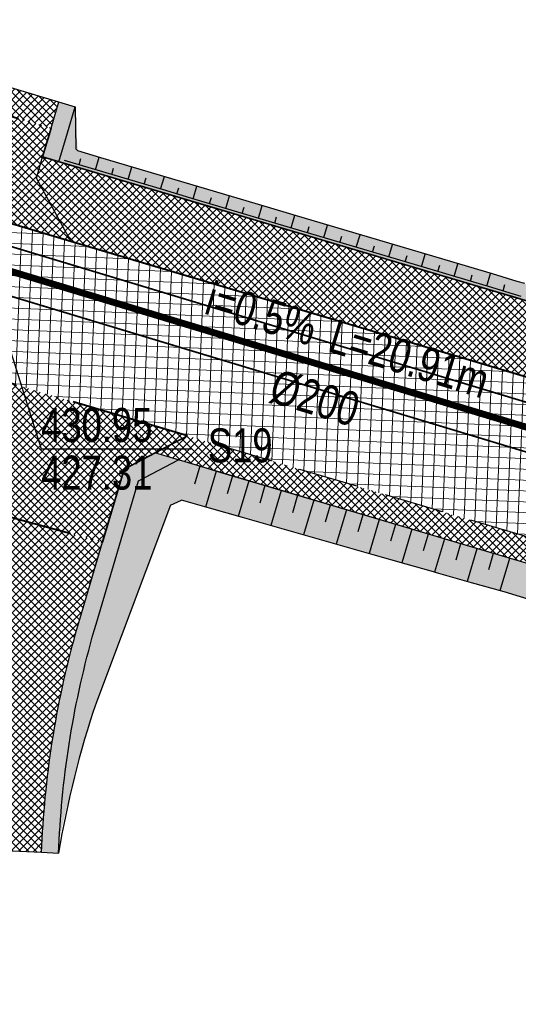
# Model space of a CAD drawing. Header units: metres. Extents: x 7331444 to 14836576, y 5479641 to 11132379.
# Tile 11 of 53: x 7418006 to 7418021, y 5566087 to 5566116. Entities that reach past the tile are written whole.
import ezdxf
from ezdxf.enums import TextEntityAlignment as Align

# ---------------------------------------------------------------- set-up
doc = ezdxf.new("R2010")
doc.units = ezdxf.units.M
for name, pattern in [('1.5_0.5', [2, 1.5, -0.5]), ('DASHED', [0.75, 0.5, -0.25]), ('DASHED2', [0.375, 0.25, -0.125])]:
    doc.linetypes.add(name, pattern=pattern)
for name, color, linetype, lineweight in [('$Koncepcja', 10, 'Continuous', 35), ('$Wymiarowanie', 7, 'Continuous', 9), ('projekt KS', 44, 'Continuous', 30)]:
    doc.layers.add(name, color=color, linetype=linetype, lineweight=lineweight)
for name, color, linetype in [('$ODNOŚNIKI', 7, 'Continuous'), ('$wysarzenie', 7, 'Continuous'), ('C-DROGI-KORYTARZE', 7, 'Continuous'), ('Zakres', 7, 'Continuous')]:
    doc.layers.add(name, color=color, linetype=linetype)
pattern_1 = [(45, (0, 0), (-0.1122532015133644, 0.1122532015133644), []), (135, (0, 0), (-0.1122532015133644, -0.1122532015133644), [])]

# ---------------------------------------------------------------- blocks, each defined once
blk = doc.blocks.new('droga Potiebni')
at = {"layer": '$Koncepcja', "lineweight": 9, "transparency": 33554610}
h = blk.add_hatch(dxfattribs=at)
h.set_pattern_fill('ANSI37', color=253, scale=0.05)
h.set_pattern_definition(pattern_1)
h.paths.add_polyline_path([(7418342.136191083, 5566068.521620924), (7418341.406388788, 5566067.771159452), (7418358.945224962, 5566067.782246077), (7418358.944750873, 5566068.532245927)])
edge = h.paths.add_edge_path()
edge.add_line((7418225.188944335, 5566066.654371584), (7418224.479174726, 5566065.879449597))
edge.add_line((7418224.479174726, 5566065.879449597), (7418271.463018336, 5566067.499672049))
edge.add_arc((7418285.145300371, 5565670.735509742), 397.0000067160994, 90.03621774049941, 91.97504351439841, ccw=False)
edge.add_line((7418284.894349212, 5566067.735437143), (7418335.299169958, 5566067.767298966))
edge.add_line((7418335.299169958, 5566067.767298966), (7418334.523200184, 5566068.516808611))
edge.add_line((7418334.523200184, 5566068.516808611), (7418284.893875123, 5566068.485436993))
edge.add_arc((7418285.145300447, 5565670.735505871), 397.7500105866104, 90.03621775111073, 91.975043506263)
edge.add_line((7418271.437170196, 5566068.249226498), (7418225.188944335, 5566066.654371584))
h.paths.add_polyline_path([(7418186.852285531, 5566065.332344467), (7418186.135887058, 5566064.550185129), (7418218.406082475, 5566065.670021), (7418217.611284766, 5566066.393058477)])
edge = h.paths.add_edge_path()
edge.add_line((7418145.709186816, 5566065.964820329), (7418144.84892375, 5566065.31860538))
edge.add_arc((7418165.883506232, 5566226.955687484), 162.9999999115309, 262.5855022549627, 271.9750435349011)
edge.add_line((7418171.501168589, 5566064.052520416), (7418180.069423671, 5566064.347993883))
edge.add_line((7418180.069423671, 5566064.347993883), (7418179.274625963, 5566065.07103136))
edge.add_line((7418179.274625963, 5566065.07103136), (7418171.475320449, 5566064.802074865))
edge.add_arc((7418165.883506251, 5566226.955687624), 162.2500000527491, 262.8573018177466, 271.97504352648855, ccw=False)
edge = h.paths.add_edge_path()
edge.add_line((7418092.703852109, 5566079.447643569), (7418099.899301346, 5566077.302837))
edge.add_line((7418099.899301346, 5566077.302837), (7418098.952632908, 5566076.806415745))
edge.add_line((7418098.952632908, 5566076.806415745), (7418100.676673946, 5566076.293585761))
edge.add_line((7418100.676673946, 5566076.293585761), (7418100.151921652, 5566077.227536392))
edge.add_line((7418100.151921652, 5566077.227536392), (7418107.355813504, 5566075.080213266))
edge.add_line((7418107.355813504, 5566075.080213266), (7418106.414771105, 5566074.586742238))
edge.add_line((7418106.414771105, 5566074.586742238), (7418119.410269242, 5566070.721125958))
edge.add_arc((7418165.883502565, 5566226.955674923), 162.9999868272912, 253.4344634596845, 254.1244864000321)
edge.add_line((7418121.295153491, 5566070.172784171), (7418120.76378477, 5566071.105524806))
edge.add_arc((7418125.781728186, 5566090.312614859), 19.85175217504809, 251.929895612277, 255.35846495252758, ccw=False)
edge.add_line((7418119.624103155, 5566071.439996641), (7418092.703852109, 5566079.447643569))
h.paths.add_polyline_path([(7418085.553761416, 5566081.574496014), (7418084.601663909, 5566081.075227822), (7418093.231720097, 5566078.508147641), (7418092.703852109, 5566079.447643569)])
h.paths.add_polyline_path([(7417955.25261023, 5566119.894205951), (7417954.731849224, 5566120.837222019), (7417952.072061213, 5566121.648727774), (7417950.917479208, 5566121.21686165)])
h.paths.add_polyline_path([(7417973.248931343, 5566114.415681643), (7417972.71968353, 5566115.349103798), (7417961.914985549, 5566118.645635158), (7417960.986873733, 5566118.167611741)])
h.paths.add_polyline_path([(7418004.335007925, 5566104.951195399), (7418003.833081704, 5566105.882974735), (7418000.350337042, 5566106.918945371), (7417979.939159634, 5566113.14642961), (7417978.998199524, 5566112.661788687), (7418000.133984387, 5566106.200823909)])
h.paths.add_polyline_path([(7418034.141393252, 5566096.105240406), (7418033.627149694, 5566097.02048766), (7418011.033960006, 5566103.741015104), (7418010.106381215, 5566103.254604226)])
h.paths.add_polyline_path([(7418049.982115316, 5566091.373093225), (7418049.44811808, 5566092.323497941), (7418040.828027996, 5566094.878528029), (7418039.903389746, 5566094.393659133)])
h.paths.add_polyline_path([(7418056.655125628, 5566090.170629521), (7418055.730487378, 5566089.685760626), (7418078.880751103, 5566082.776959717), (7418078.352883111, 5566083.716455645)])
edge = h.paths.add_edge_path()
edge.add_line((7417934.69042922, 5566226.177766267), (7417935.405242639, 5566226.953943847))
edge.add_arc((7417338.293490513, 5566199.336974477), 597.7500661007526, 2.648095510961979, 3.15946188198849)
edge.add_line((7417935.134982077, 5566232.282011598), (7417934.182876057, 5566249.584045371))
edge.add_line((7417934.182876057, 5566249.584045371), (7417933.434009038, 5566249.542836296))
edge.add_line((7417933.434009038, 5566249.542836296), (7417934.38612207, 5566232.240675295))
edge.add_arc((7417321.434714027, 5566198.43656751), 613.8828441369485, 2.590062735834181, 3.1566493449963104, ccw=False)
edge = h.paths.add_edge_path()
edge.add_line((7417935.291440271, 5566199.782434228), (7417936.0442969, 5566200.525805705))
edge.add_arc((7417365.660591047, 5566199.484340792), 570.3846566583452, 0.1046163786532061, 2.007149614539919)
edge.add_line((7417935.695296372, 5566219.461609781), (7417934.929794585, 5566220.174430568))
edge.add_arc((7417344.818711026, 5566199.50978982), 590.4727921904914, 0.02645570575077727, 2.0055767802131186, ccw=False)
edge = h.paths.add_edge_path()
edge.add_line((7417934.64721982, 5566145.274781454), (7417935.404415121, 5566146.082126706))
edge.add_line((7417935.404415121, 5566146.082126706), (7417935.994058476, 5566191.644613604))
edge.add_arc((7417913.758307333, 5566192.052268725), 22.23948766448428, 358.9496958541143, 362.5098428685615)
edge.add_line((7417935.976460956, 5566193.026158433), (7417935.267433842, 5566193.752194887))
edge.add_arc((7417338.29364139, 5566199.336976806), 596.9999151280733, 359.2626479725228, 359.464004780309, ccw=False)
edge.add_line((7417935.244120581, 5566191.654265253), (7417934.64721982, 5566145.274781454))
edge = h.paths.add_edge_path()
edge.add_line((7417935.859142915, 5566138.591439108), (7417934.931456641, 5566139.461500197))
edge.add_arc((7417957.622651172, 5566143.217787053), 23.00000000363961, 189.3994690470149, 238.5827673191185)
edge.add_line((7417945.633525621, 5566123.589723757), (7417945.137462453, 5566124.800877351))
edge.add_arc((7417957.62166217, 5566143.21679123), 22.24862077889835, 191.9989567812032, 235.866544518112, ccw=False)
h = blk.add_hatch(dxfattribs=at)
h.set_pattern_fill('ANSI37', color=253, scale=0.05)
h.set_pattern_definition([(45, (7418366.502168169, 5566070.787023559), (-0.1122532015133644, 0.1122532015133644), []), (135, (7418366.502168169, 5566070.787023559), (-0.1122532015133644, -0.1122532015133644), [])])
edge = h.paths.add_edge_path()
edge.add_line((7418126.193701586, 5566076.50210066), (7418126.028718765, 5566075.88403812))
edge.add_line((7418126.028718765, 5566075.88403812), (7418127.091665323, 5566074.049652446))
edge.add_arc((7418205.227787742, 5566388.18051369), 323.7027210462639, 256.0318580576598, 256.5401508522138)
edge.add_line((7418129.88147859, 5566073.368847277), (7418131.634956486, 5566074.505029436))
edge.add_line((7418131.634956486, 5566074.505029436), (7418131.76408197, 5566075.142562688))
edge.add_arc((7418166.195316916, 5566228.307697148), 156.9874783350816, 255.23781033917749, 257.3306262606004, ccw=False)
h.paths.add_polyline_path([(7418104.420617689, 5566082.900360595), (7418104.23507018, 5566082.277434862), (7418105.244155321, 5566080.412292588), (7418119.886141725, 5566076.056915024), (7418121.688969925, 5566077.074645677), (7418121.860701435, 5566077.717990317)])
h.paths.add_polyline_path([(7418075.935844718, 5566091.373388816), (7418075.734598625, 5566090.696836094), (7418076.716432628, 5566088.898094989), (7418091.40253502, 5566084.529594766), (7418093.268481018, 5566085.539508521), (7418093.4540364, 5566086.162460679)])
h.paths.add_polyline_path([(7418036.681386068, 5566103.049945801), (7418036.493178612, 5566102.417226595), (7418037.506104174, 5566100.561525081), (7418069.616051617, 5566091.010160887), (7418071.421374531, 5566091.97983957), (7418071.622620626, 5566092.656392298)])
h.paths.add_polyline_path([(7418006.780740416, 5566111.944528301), (7418006.595310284, 5566111.321145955), (7418007.608235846, 5566109.465444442), (7418030.317462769, 5566102.699844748), (7418032.179954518, 5566103.70023007), (7418032.324180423, 5566104.346031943)])
h.paths.add_polyline_path([(7417977.523674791, 5566118.588184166), (7417978.066085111, 5566118.423066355), (7418000.419594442, 5566111.603764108), (7418002.28208619, 5566112.604149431), (7418002.467408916, 5566113.227170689), (7417976.684746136, 5566121.091984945), (7417976.490881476, 5566120.444608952)])
h.paths.add_polyline_path([(7417966.316046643, 5566124.275538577), (7417966.115415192, 5566123.679005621), (7417967.077260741, 5566121.776605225), (7417967.843322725, 5566121.541686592), (7417969.860948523, 5566120.926176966), (7417970.329594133, 5566120.783110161), (7417972.179284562, 5566121.73307414), (7417972.380658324, 5566122.405169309)])
edge = h.paths.add_edge_path()
edge.add_line((7417960.017704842, 5566124.260774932), (7417961.855259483, 5566125.128517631))
edge.add_line((7417961.855259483, 5566125.128517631), (7417962.070148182, 5566125.772379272))
edge.add_line((7417962.070148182, 5566125.772379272), (7417957.805658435, 5566127.502725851))
edge.add_arc((7417996.717851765, 5566217.282811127), 97.85000000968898, 242.1726807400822, 246.56728317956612, ccw=False)
edge.add_arc((7417957.625297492, 5566143.219720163), 14.10294496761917, 190.1287739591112, 242.1668389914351, ccw=False)
edge.add_arc((7418040.068907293, 5566157.937750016), 97.849999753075, 179.2629770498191, 190.1229322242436, ccw=False)
edge.add_line((7417942.227003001, 5566159.19640654), (7417942.647062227, 5566191.840309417))
edge.add_arc((7417338.299895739, 5566199.337098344), 604.3936626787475, 359.2892953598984, 360.8237091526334)
edge.add_line((7417942.631100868, 5566208.025826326), (7417940.481320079, 5566207.994917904))
edge.add_arc((7417338.293559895, 5566199.33697791), 602.2499966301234, -0.7106499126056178, 0.8237119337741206, ccw=False)
edge.add_line((7417940.497232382, 5566191.867353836), (7417940.077188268, 5566159.224636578))
edge.add_arc((7418040.068907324, 5566157.937750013), 99.99999978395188, 179.2626479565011, 190.1229322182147)
edge.add_arc((7417957.6231303, 5566143.218137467), 16.25053326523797, 190.1238515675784, 242.2371733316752)
edge.add_arc((7417995.526063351, 5566214.688358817), 97.14932553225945, 242.0909433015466, 248.5614657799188)
edge = h.paths.add_edge_path()
edge.add_line((7418315.601277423, 5566075.154849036), (7418315.6016883, 5566074.504849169))
edge.add_line((7418315.6016883, 5566074.504849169), (7418317.102636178, 5566073.005797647))
edge.add_line((7418317.102636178, 5566073.005797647), (7418360.357815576, 5566073.033140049))
edge.add_arc((7418360.354022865, 5566079.033138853), 6.000000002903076, 270.0362177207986, 360.4009435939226)
edge.add_line((7418366.353875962, 5566079.075125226), (7418366.279309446, 5566089.7306798))
edge.add_line((7418366.279309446, 5566089.7306798), (7418364.255086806, 5566089.7306798))
edge.add_line((7418364.255086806, 5566089.7306798), (7418364.351359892, 5566079.017410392))
edge.add_arc((7418360.551513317, 5566078.983263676), 3.799999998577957, -89.96378230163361, 0.5148655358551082, ccw=False)
edge.add_line((7418360.553915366, 5566075.183264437), (7418315.601277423, 5566075.154849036))
h.paths.add_polyline_path([(7418282.662164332, 5566075.127874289), (7418282.67155895, 5566074.477707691), (7418284.193110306, 5566072.984389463), (7418309.602637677, 5566073.001056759), (7418311.1016892, 5566074.502004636), (7418311.101278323, 5566075.152004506)])
edge = h.paths.add_edge_path()
edge.add_line((7418260.677983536, 5566074.532170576), (7418260.701322, 5566073.893972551))
edge.add_line((7418260.701322, 5566073.893972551), (7418262.25513735, 5566072.449791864))
edge.add_line((7418262.25513735, 5566072.449791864), (7418271.28208129, 5566072.746553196))
edge.add_arc((7418285.145299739, 5565670.735532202), 402.2499842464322, 91.20311347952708, 91.97504354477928, ccw=False)
edge.add_line((7418276.699358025, 5566072.896838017), (7418278.172028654, 5566074.412691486))
edge.add_line((7418278.172028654, 5566074.412691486), (7418278.159943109, 5566075.059325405))
edge.add_arc((7418281.852594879, 5565771.190614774), 303.891146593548, 90.69623143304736, 92.00735069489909)
edge.add_line((7418271.207983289, 5566074.895275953), (7418260.677983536, 5566074.532170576))
edge = h.paths.add_edge_path()
edge.add_line((7418217.669552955, 5566070.897742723), (7418219.095879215, 5566072.43410387))
edge.add_line((7418219.095879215, 5566072.43410387), (7418219.070972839, 5566073.104707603))
edge.add_line((7418219.070972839, 5566073.104707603), (7418171.246133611, 5566071.448124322))
edge.add_arc((7418165.884479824, 5566226.968010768), 155.6122823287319, 258.9910797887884, 271.97452889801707, ccw=False)
edge.add_line((7418136.168475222, 5566074.219388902), (7418136.039231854, 5566073.581273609))
edge.add_line((7418136.039231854, 5566073.581273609), (7418137.216103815, 5566071.836438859))
edge.add_arc((7418165.878521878, 5566226.640124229), 157.4347967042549, 259.5102875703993, 271.9808144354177)
edge.add_line((7418171.320231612, 5566069.299401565), (7418217.669552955, 5566070.897742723))
h.paths.add_polyline_path([(7418223.568588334, 5566073.252447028), (7418223.592778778, 5566072.601119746), (7418225.149713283, 5566071.155693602), (7418254.761198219, 5566072.176835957), (7418256.204327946, 5566073.72952056), (7418256.180453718, 5566074.382369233)])
h = blk.add_hatch(dxfattribs=at)
h.set_pattern_fill('ANSI37', color=253, scale=0.05)
h.set_pattern_definition([(45, (74.76872321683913, -2.906981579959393), (-0.1122532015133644, 0.1122532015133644), []), (135, (74.76872321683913, -2.906981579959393), (-0.1122532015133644, -0.1122532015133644), [])])
h.paths.add_polyline_path([(7418007.260321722, 5566113.556793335), (7418002.947097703, 5566114.839796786), (7418002.719008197, 5566114.073001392), (7418007.032232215, 5566112.789997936)])
h = blk.add_hatch(dxfattribs=at)
h.set_pattern_fill('ANSI37', color=253, scale=0.05)
h.set_pattern_definition([(45, (-28.77779160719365, 11.58044310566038), (-0.1122532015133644, 0.1122532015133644), []), (135, (-28.77779160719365, 11.58044310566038), (-0.1122532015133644, -0.1122532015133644), [])])
h.paths.add_polyline_path([(7418004.241393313, 5566113.620155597), (7418002.719008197, 5566114.073001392), (7418002.28208619, 5566112.604149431), (7418000.41821336, 5566111.603022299), (7418007.608235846, 5566109.465444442), (7418006.595312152, 5566111.321152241), (7418007.032232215, 5566112.789997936)])
h = blk.add_hatch(dxfattribs=at)
h.set_pattern_fill('ANSI37', color=253, scale=0.05)
h.set_pattern_definition(pattern_1)
h.paths.add_polyline_path([(7418009.178802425, 5566102.768193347), (7418011.033960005, 5566103.741015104), (7418003.833081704, 5566105.882974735), (7418004.864440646, 5566104.047368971), (7418004.201475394, 5566101.806230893), (7418008.542195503, 5566100.616158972)])
h = blk.add_hatch(dxfattribs=at)
h.set_pattern_fill('ANSI37', color=253, scale=0.05)
h.set_pattern_definition([(45, (69.49610326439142, -19.00875003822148), (-0.1122532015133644, 0.1122532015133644), []), (135, (69.49610326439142, -19.00875003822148), (-0.1122532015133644, -0.1122532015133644), [])])
edge = h.paths.add_edge_path()
edge.add_line((7418007.872926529, 5566098.353711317), (7418008.542195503, 5566100.616158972))
edge.add_line((7418008.542195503, 5566100.616158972), (7418004.201409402, 5566101.80600781))
edge.add_line((7418004.201409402, 5566101.80600781), (7418003.557768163, 5566099.630194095))
edge.add_arc((7418034.664733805, 5566090.442207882), 32.43551143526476, 163.5445730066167, 177.7238181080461)
edge.add_line((7418002.254814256, 5566091.730430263), (7418006.748968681, 5566091.501135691))
edge.add_arc((7418034.67841982, 5566090.438617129), 27.94965449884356, 163.5492460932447, 177.8213504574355, ccw=False)
at = {"layer": '$Wymiarowanie', "lineweight": 9, "ltscale": 5, "transparency": 33554585}
h = blk.add_hatch(dxfattribs=at)
h.set_pattern_fill('ANSI37', color=253, scale=0.09999999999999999, angle=42.69633868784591)
h.set_pattern_definition([(87.6963386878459, (0, 0), (-0.3172434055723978, 0.01276211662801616), []), (177.6963386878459, (0, 0), (-0.01276211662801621, -0.3172434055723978), [])])
edge = h.paths.add_edge_path()
edge.add_line((7417938.676078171, 5566249.83129981), (7417934.182876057, 5566249.584045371))
edge.add_line((7417934.182876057, 5566249.584045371), (7417935.134982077, 5566232.282011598))
edge.add_arc((7417338.293555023, 5566199.336977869), 597.7500015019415, -0.7373520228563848, 3.159461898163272, ccw=False)
edge.add_line((7417935.994058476, 5566191.644613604), (7417935.374493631, 5566143.504119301))
edge.add_arc((7417957.622651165, 5566143.217787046), 22.24999999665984, 179.2626479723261, 253.0329649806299)
edge.add_line((7417951.129623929, 5566121.93626696), (7418000.350337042, 5566106.918945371))
edge.add_line((7418000.350337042, 5566106.918945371), (7418119.624103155, 5566071.439996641))
edge.add_arc((7418165.958122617, 5566227.538543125), 162.8299652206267, 253.4677718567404, 271.9417351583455)
edge.add_line((7418171.475320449, 5566064.802074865), (7418271.437170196, 5566068.249226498))
edge.add_arc((7418285.145300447, 5565670.735505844), 397.7500106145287, 90.03621775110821, 91.97504350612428, ccw=False)
edge.add_line((7418284.893875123, 5566068.485436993), (7418360.509094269, 5566068.533234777))
edge.add_arc((7418360.51288698, 5566062.533235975), 6.000000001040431, 0.7307032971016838, 90.03621772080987, ccw=False)
edge.add_line((7418366.512399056, 5566062.609752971), (7418366.353875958, 5566079.075125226))
edge.add_arc((7418360.354022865, 5566079.033138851), 5.999999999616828, -89.9637822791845, 0.40094362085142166, ccw=False)
edge.add_line((7418360.357815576, 5566073.033140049), (7418284.89103059, 5566072.985436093))
edge.add_arc((7418285.145300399, 5565670.735508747), 402.2500077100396, 90.0362177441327, 91.97504351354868)
edge.add_line((7418271.28208136, 5566072.746553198), (7418171.320231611, 5566069.299401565))
edge.add_arc((7418165.883506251, 5566226.955687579), 157.7500000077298, 253.4344634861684, 271.975043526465, ccw=False)
edge.add_line((7418120.907106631, 5566075.753220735), (7418001.648452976, 5566111.227674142))
edge.add_line((7418001.648452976, 5566111.227674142), (7417967.535706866, 5566121.635529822))
edge.add_arc((7417996.717851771, 5566217.282811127), 100.0000000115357, 242.1726807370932, 253.0329649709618, ccw=False)
edge.add_arc((7417957.46412342, 5566143.101983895), 16.07381722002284, 189.8158901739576, 242.4797227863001, ccw=False)
edge.add_arc((7418040.068907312, 5566157.937750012), 99.99999977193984, 179.2626479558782, 190.1229322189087, ccw=False)
edge.add_line((7417940.077188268, 5566159.224636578), (7417940.493685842, 5566191.586703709))
edge.add_arc((7417338.293556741, 5566199.336977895), 602.2499997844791, 359.2626479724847, 362.9105970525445)
edge.add_arc((7417945.758903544, 5566230.222487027), 6.000000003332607, 93.1594619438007, 182.9105970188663, ccw=False)
edge.add_line((7417945.428213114, 5566236.213367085), (7417948.423650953, 5566236.378712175))
edge.add_line((7417948.423650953, 5566236.378712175), (7417948.203248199, 5566240.371590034))
edge.add_line((7417948.203248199, 5566240.371590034), (7417945.215805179, 5566240.20668625))
edge.add_arc((7417944.885114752, 5566246.197566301), 5.999999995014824, 183.1594619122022, 273.15946191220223, ccw=False)
edge.add_line((7417938.894234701, 5566245.866875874), (7417938.676078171, 5566249.83129981))
at = {"lineweight": 9, "transparency": 33554610}
h = blk.add_hatch(color=253, dxfattribs=at)
h.dxf.hatch_style = 1
h.paths.add_polyline_path([(7418007.511479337, 5566112.647441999), (7418007.739568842, 5566113.414237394), (7418007.260321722, 5566113.556793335), (7418007.032232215, 5566112.789997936), (7418006.780633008, 5566111.944167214), (7418007.259880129, 5566111.801611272)])
h = blk.add_hatch(color=253, dxfattribs=at)
h.dxf.hatch_style = 1
h.paths.add_polyline_path([(7418020.564445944, 5566108.33272306), (7418017.824868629, 5566109.146528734), (7418014.245634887, 5566110.209758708), (7418010.788947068, 5566111.236585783), (7418007.810647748, 5566112.121305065), (7418007.739568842, 5566113.414237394), (7418007.259880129, 5566111.801611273), (7418031.888914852, 5566104.475505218), (7418032.239571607, 5566105.654349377), (7418031.797909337, 5566104.865035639), (7418031.730072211, 5566104.838131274), (7418028.54758468, 5566105.87703846), (7418025.258318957, 5566106.897354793), (7418022.392810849, 5566107.786223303)])
h = blk.add_hatch(color=253, dxfattribs=at)
h.dxf.hatch_style = 1
edge = h.paths.add_edge_path()
edge.add_line((7418009.574506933, 5566102.411120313), (7418010.768823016, 5566103.037404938))
edge.add_line((7418010.768823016, 5566103.037404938), (7418010.081862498, 5566103.241746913))
edge.add_line((7418010.081862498, 5566103.241746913), (7418009.178802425, 5566102.768193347))
edge.add_line((7418009.178802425, 5566102.768193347), (7418008.469308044, 5566100.579190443))
edge.add_line((7418008.469308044, 5566100.579190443), (7418007.872926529, 5566098.353711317))
edge.add_arc((7418034.683089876, 5566090.437851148), 27.95435030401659, 163.5504510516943, 177.8201455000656)
edge.add_line((7418006.748968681, 5566091.501135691), (7418007.248319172, 5566091.475658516))
edge.add_arc((7418034.675310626, 5566090.438952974), 27.44657753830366, 163.548593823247, 177.8353226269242, ccw=False)
edge.add_line((7418008.352388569, 5566098.211879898), (7418009.574506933, 5566102.411120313))
h = blk.add_hatch(color=253, dxfattribs=at)
h.dxf.hatch_style = 1
edge = h.paths.add_edge_path()
edge.add_line((7418010.768823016, 5566103.037404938), (7418009.598280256, 5566102.42358675))
edge.add_line((7418009.598280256, 5566102.42358675), (7418008.352388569, 5566098.211879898))
edge.add_arc((7418034.483069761, 5566090.482067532), 27.24999997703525, 163.5210633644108, 177.0792660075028)
edge.add_arc((7418048.149710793, 5566083.01555172), 41.82926517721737, 162.039076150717, 167.7783321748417, ccw=False)
edge.add_line((7418008.35890923, 5566095.914370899), (7418010.534288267, 5566101.704026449))
edge.add_line((7418010.534288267, 5566101.704026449), (7418010.865065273, 5566101.84891545))
edge.add_line((7418010.865065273, 5566101.84891545), (7418013.885892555, 5566100.990043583))
edge.add_line((7418013.885892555, 5566100.990043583), (7418017.950016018, 5566099.834545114))
edge.add_line((7418017.950016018, 5566099.834545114), (7418020.220707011, 5566099.188949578))
edge.add_line((7418020.220707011, 5566099.188949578), (7418022.252923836, 5566098.547461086))
edge.add_line((7418022.252923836, 5566098.547461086), (7418023.089961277, 5566098.312674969))
edge.add_line((7418023.089961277, 5566098.312674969), (7418024.477263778, 5566097.938720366))
edge.add_line((7418024.477263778, 5566097.938720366), (7418026.95414293, 5566097.273770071))
edge.add_line((7418026.95414293, 5566097.273770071), (7418031.341967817, 5566096.095801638))
edge.add_line((7418031.341967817, 5566096.095801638), (7418033.258718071, 5566095.583344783))
edge.add_line((7418033.258718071, 5566095.583344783), (7418033.400981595, 5566095.197417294))
edge.add_line((7418033.400981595, 5566095.197417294), (7418032.41849104, 5566089.339424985))
edge.add_line((7418032.41849104, 5566089.339424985), (7418034.122503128, 5566095.11811802))
edge.add_line((7418034.122503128, 5566095.11811802), (7418033.466413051, 5566096.285822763))
edge.add_line((7418033.466413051, 5566096.285822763), (7418010.768823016, 5566103.037404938))
at = {"layer": '$Koncepcja', "color": 253, "lineweight": 35, "ltscale": 7}
blk.add_line((7418006.780633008, 5566111.944167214, 431.1059160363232), (7418007.032232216, 5566112.789997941, 431.1059160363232), dxfattribs=at)
at = {"layer": '$Koncepcja', "color": 253, "linetype": 'DASHED', "lineweight": 40, "ltscale": 7, "elevation": 431.1059160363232, "flags": 128}
blk.add_lwpolyline([(7418002.719008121, 5566114.073001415), (7418007.032232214, 5566112.789997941)], dxfattribs=at)
at = {"layer": '$Koncepcja', "color": 253, "lineweight": 35, "ltscale": 7, "flags": 128}
for points in [[(7418006.780633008, 5566111.944167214), (7418032.368161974, 5566104.332949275)], [(7418008.542195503, 5566100.616158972), (7418009.178802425, 5566102.768193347), (7418011.033960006, 5566103.741015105)]]:
    blk.add_lwpolyline(points, dxfattribs=at)
at = {"layer": '$Koncepcja', "color": 253, "linetype": 'DASHED', "lineweight": 40, "ltscale": 7, "flags": 128}
for points in [[(7418007.605351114, 5566109.455746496), (7418001.648452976, 5566111.227674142), (7418000.419269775, 5566111.602699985)], [(7418011.033960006, 5566103.741015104), (7418003.833081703, 5566105.882974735)], [(7418004.201475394, 5566101.806230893), (7418008.542195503, 5566100.616158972)]]:
    blk.add_lwpolyline(points, dxfattribs=at)
at = {"layer": '$Koncepcja', "color": 253, "lineweight": 40, "flags": 128}
blk.add_lwpolyline([(7418030.31746277, 5566102.699844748), (7418007.605351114, 5566109.455746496)], dxfattribs=at)
at = {"layer": '$Koncepcja', "color": 253, "linetype": 'DASHED2', "lineweight": 25, "ltscale": 7, "flags": 128}
blk.add_lwpolyline([(7418033.627149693, 5566097.02048766), (7418011.033960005, 5566103.741015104)], dxfattribs=at)
at = {"color": 253, "lineweight": 25}
for p, q in [((7418002.467850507, 5566114.982352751, 431.1059160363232), (7418007.739568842, 5566113.414237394, 431.1059160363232)), ((7418007.259880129, 5566111.801611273, 431.1059160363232), (7418007.511479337, 5566112.647441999, 431.1059160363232)), ((7418006.595310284, 5566111.321145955, 431.1059160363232), (7418006.780633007, 5566111.944167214)), ((7418034.155017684, 5566096.080991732), (7418010.081862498, 5566103.241746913)), ((7418002.254814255, 5566091.730430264), (7418006.748968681, 5566091.501135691)), ((7418006.748968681, 5566091.501135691), (7418007.248319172, 5566091.475658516))]:
    blk.add_line(p, q, dxfattribs=at)
at = {"color": 253, "lineweight": 25, "elevation": 431.1059160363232, "flags": 128}
for points in [[(7418007.032232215, 5566112.789997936), (7418007.260321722, 5566113.556793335)], [(7418007.511479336, 5566112.647441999), (7418007.739568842, 5566113.414237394)], [(7418007.608235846, 5566109.465444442), (7418006.595310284, 5566111.321145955)]]:
    blk.add_lwpolyline(points, dxfattribs=at)
at = {"color": 253, "lineweight": 25, "flags": 128}
for points in [[(7418007.248319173, 5566091.475658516), (7418007.268467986, 5566091.870573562, -0.05922793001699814), (7418008.352388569, 5566098.211879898), (7418009.598280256, 5566102.42358675), (7418010.768823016, 5566103.037404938)], [(7418006.748968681, 5566091.501135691), (7418006.769117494, 5566091.896050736, -0.05922793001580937), (7418007.872926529, 5566098.353711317), (7418008.542195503, 5566100.616158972)]]:
    blk.add_lwpolyline(points, format="xyb", dxfattribs=at)
at = {"layer": 'C-DROGI-KORYTARZE', "color": 253, "linetype": 'Continuous', "lineweight": -3}
for p, q in [((7418008.494036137, 5566111.918300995, 430.774021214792), (7418007.810647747, 5566112.121305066, 430.7807910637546)), ((7418008.361824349, 5566111.473829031, 431.0298466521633), (7418007.403330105, 5566111.758940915, 431.0390960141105)), ((7418008.361824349, 5566111.473829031, 430.7298466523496), (7418007.403330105, 5566111.758940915, 430.7390960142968)), ((7418008.361824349, 5566111.473829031, 431.0298466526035), (7418007.403330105, 5566111.758940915, 431.0390960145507)), ((7418008.361824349, 5566111.473829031, 430.6198466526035), (7418007.403330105, 5566111.758940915, 430.6290960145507)), ((7418008.384633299, 5566111.550508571, 431.0298466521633), (7418007.426139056, 5566111.835620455, 431.0390960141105)), ((7418008.384633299, 5566111.550508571, 430.7298466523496), (7418007.426139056, 5566111.835620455, 430.7390960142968)), ((7418007.851829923, 5566111.708995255, 431.0349881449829), (7418007.906502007, 5566111.892792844, 430.9071440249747)), ((7418008.331077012, 5566111.566439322, 431.0303634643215), (7418008.440473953, 5566111.93421192, 430.7745518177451)), ((7418009.452635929, 5566111.633543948, 430.7645250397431), (7418008.494036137, 5566111.918300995, 430.774021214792)), ((7418009.320318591, 5566111.188717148, 431.0205972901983), (7418008.361824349, 5566111.473829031, 431.0298466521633)), ((7418009.320318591, 5566111.188717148, 430.7205972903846), (7418008.361824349, 5566111.473829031, 430.7298466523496)), ((7418009.320318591, 5566111.188717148, 431.0205972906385), (7418008.361824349, 5566111.473829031, 431.0298466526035)), ((7418009.320318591, 5566111.188717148, 430.6105972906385), (7418008.361824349, 5566111.473829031, 430.6198466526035)), ((7418009.343127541, 5566111.265396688, 431.0205972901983), (7418008.384633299, 5566111.550508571, 431.0298466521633)), ((7418009.343127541, 5566111.265396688, 430.7205972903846), (7418008.384633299, 5566111.550508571, 430.7298466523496)), ((7418008.810324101, 5566111.423883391, 431.0257387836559), (7418008.865048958, 5566111.607858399, 430.8977712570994)), ((7418009.289571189, 5566111.281327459, 431.0211141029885), (7418009.399073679, 5566111.649454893, 430.7650556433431)), ((7418010.411235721, 5566111.3487869, 430.7550288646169), (7418009.452635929, 5566111.633543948, 430.7645250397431)), ((7418010.278812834, 5566110.903605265, 431.0113479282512), (7418009.320318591, 5566111.188717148, 431.0205972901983)), ((7418010.278812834, 5566110.903605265, 430.7113479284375), (7418009.320318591, 5566111.188717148, 430.7205972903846)), ((7418010.278812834, 5566110.903605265, 431.0113479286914), (7418009.320318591, 5566111.188717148, 431.0205972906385)), ((7418010.278812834, 5566110.903605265, 430.6013479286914), (7418009.320318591, 5566111.188717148, 430.6105972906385)), ((7418010.301621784, 5566110.980284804, 431.0113479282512), (7418009.343127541, 5566111.265396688, 431.0205972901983)), ((7418010.301621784, 5566110.980284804, 430.7113479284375), (7418009.343127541, 5566111.265396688, 430.7205972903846)), ((7418009.768818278, 5566111.138771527, 431.0164894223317), (7418009.823595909, 5566111.322923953, 430.8883984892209)), ((7418010.248065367, 5566110.996215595, 431.011864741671), (7418010.357673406, 5566111.364697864, 430.7555594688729)), ((7418011.369835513, 5566111.064029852, 430.7455326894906), (7418010.411235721, 5566111.3487869, 430.7550288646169)), ((7418011.237307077, 5566110.618493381, 431.002098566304), (7418010.278812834, 5566110.903605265, 431.0113479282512)), ((7418011.237307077, 5566110.618493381, 430.7020985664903), (7418010.278812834, 5566110.903605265, 430.7113479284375)), ((7418011.237307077, 5566110.618493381, 431.0020985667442), (7418010.278812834, 5566110.903605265, 431.0113479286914)), ((7418011.237307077, 5566110.618493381, 430.5920985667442), (7418010.278812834, 5566110.903605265, 430.6013479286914)), ((7418011.260116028, 5566110.695172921, 431.002098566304), (7418010.301621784, 5566110.980284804, 431.0113479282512)), ((7418011.260116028, 5566110.695172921, 430.7020985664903), (7418010.301621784, 5566110.980284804, 430.7113479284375)), ((7418010.727312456, 5566110.853659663, 431.0072400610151), (7418010.782142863, 5566111.037989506, 430.8790257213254)), ((7418011.206559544, 5566110.711103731, 431.0026153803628), (7418011.316273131, 5566111.079940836, 430.7460632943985)), ((7418012.328435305, 5566110.779272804, 430.7360365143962), (7418011.369835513, 5566111.064029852, 430.7455326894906)), ((7418012.19580132, 5566110.333381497, 430.9928492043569), (7418011.237307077, 5566110.618493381, 431.002098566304)), ((7418012.19580132, 5566110.333381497, 430.6928492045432), (7418011.237307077, 5566110.618493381, 430.7020985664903)), ((7418012.19580132, 5566110.333381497, 430.9928492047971), (7418011.237307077, 5566110.618493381, 431.0020985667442)), ((7418012.19580132, 5566110.333381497, 430.5828492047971), (7418011.237307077, 5566110.618493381, 430.5920985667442)), ((7418012.218610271, 5566110.410061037, 430.9928492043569), (7418011.260116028, 5566110.695172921, 431.002098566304)), ((7418012.218610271, 5566110.410061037, 430.6928492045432), (7418011.260116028, 5566110.695172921, 430.7020985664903)), ((7418011.685806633, 5566110.568547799, 430.9979906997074), (7418011.740689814, 5566110.75305506, 430.8696529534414)), ((7418012.165053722, 5566110.425991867, 430.9933660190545), (7418012.274872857, 5566110.795183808, 430.736567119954)), ((7418013.287035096, 5566110.494515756, 430.7265403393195), (7418012.328435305, 5566110.779272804, 430.7360365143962)), ((7418013.154295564, 5566110.048269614, 430.9835998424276), (7418012.19580132, 5566110.333381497, 430.9928492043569)), ((7418013.154295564, 5566110.048269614, 430.6835998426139), (7418012.19580132, 5566110.333381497, 430.6928492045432)), ((7418013.154295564, 5566110.048269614, 430.9835998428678), (7418012.19580132, 5566110.333381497, 430.9928492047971)), ((7418013.154295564, 5566110.048269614, 430.5735998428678), (7418012.19580132, 5566110.333381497, 430.5828492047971)), ((7418013.177104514, 5566110.124949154, 430.9835998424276), (7418012.218610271, 5566110.410061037, 430.9928492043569)), ((7418013.177104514, 5566110.124949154, 430.6835998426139), (7418012.218610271, 5566110.410061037, 430.6928492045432)), ((7418012.64430081, 5566110.283435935, 430.9887413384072), (7418012.699236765, 5566110.468120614, 430.860280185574)), ((7418013.1235479, 5566110.140880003, 430.9841166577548), (7418013.233472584, 5566110.510426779, 430.7270709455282)), ((7418014.245634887, 5566110.209758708, 430.7170441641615), (7418013.287035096, 5566110.494515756, 430.7265403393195)), ((7418014.112789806, 5566109.76315773, 430.9743504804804), (7418013.154295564, 5566110.048269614, 430.9835998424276)), ((7418014.112789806, 5566109.76315773, 430.6743504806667), (7418013.154295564, 5566110.048269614, 430.6835998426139)), ((7418014.112789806, 5566109.76315773, 430.9743504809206), (7418013.154295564, 5566110.048269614, 430.9835998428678)), ((7418014.112789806, 5566109.76315773, 430.5643504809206), (7418013.154295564, 5566110.048269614, 430.5735998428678)), ((7418014.135598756, 5566109.83983727, 430.9743504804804), (7418013.177104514, 5566110.124949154, 430.9835998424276)), ((7418014.135598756, 5566109.83983727, 430.6743504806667), (7418013.177104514, 5566110.124949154, 430.6835998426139)), ((7418013.602794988, 5566109.998324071, 430.9794919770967), (7418013.657783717, 5566110.183186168, 430.8509074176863)), ((7418014.082042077, 5566109.855768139, 430.9748672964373), (7418014.19207231, 5566110.22566975, 430.7175747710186)), ((7418015.204234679, 5566109.92500166, 430.7075479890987), (7418014.245634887, 5566110.209758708, 430.7170441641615)), ((7418015.071284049, 5566109.478045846, 430.9651011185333), (7418014.112789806, 5566109.76315773, 430.9743504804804)), ((7418015.071284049, 5566109.478045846, 430.6651011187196), (7418014.112789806, 5566109.76315773, 430.6743504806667)), ((7418015.071284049, 5566109.478045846, 430.9651011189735), (7418014.112789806, 5566109.76315773, 430.9743504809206)), ((7418015.071284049, 5566109.478045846, 430.5551011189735), (7418014.112789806, 5566109.76315773, 430.5643504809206)), ((7418015.094093, 5566109.554725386, 430.9651011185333), (7418014.135598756, 5566109.83983727, 430.9743504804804)), ((7418015.094093, 5566109.554725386, 430.6651011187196), (7418014.135598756, 5566109.83983727, 430.6743504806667)), ((7418014.561289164, 5566109.713212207, 430.9702426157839), (7418014.616330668, 5566109.898251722, 430.8415346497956)), ((7418015.040536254, 5566109.570656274, 430.9656179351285), (7418015.150672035, 5566109.940912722, 430.7080785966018)), ((7418016.162834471, 5566109.640244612, 430.6980518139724), (7418015.204234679, 5566109.92500166, 430.7075479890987)), ((7418016.029778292, 5566109.192933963, 430.9558517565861), (7418015.071284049, 5566109.478045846, 430.9651011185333)), ((7418016.029778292, 5566109.192933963, 430.6558517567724), (7418015.071284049, 5566109.478045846, 430.6651011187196)), ((7418016.029778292, 5566109.192933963, 430.9558517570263), (7418015.071284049, 5566109.478045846, 430.9651011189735)), ((7418016.029778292, 5566109.192933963, 430.5458517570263), (7418015.071284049, 5566109.478045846, 430.5551011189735)), ((7418016.052587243, 5566109.269613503, 430.9558517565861), (7418015.094093, 5566109.554725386, 430.9651011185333)), ((7418016.052587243, 5566109.269613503, 430.6558517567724), (7418015.094093, 5566109.554725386, 430.6651011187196)), ((7418015.519783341, 5566109.428100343, 430.9609932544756), (7418015.57487762, 5566109.613317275, 430.8321618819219)), ((7418015.999030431, 5566109.28554441, 430.9563685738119), (7418016.109271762, 5566109.656155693, 430.6985824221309)), ((7418017.121434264, 5566109.355487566, 430.6885556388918), (7418016.162834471, 5566109.640244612, 430.6980518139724)), ((7418016.988272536, 5566108.90782208, 430.9466023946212), (7418016.029778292, 5566109.192933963, 430.9558517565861)), ((7418016.988272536, 5566108.90782208, 430.6466023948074), (7418016.029778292, 5566109.192933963, 430.6558517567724)), ((7418016.988272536, 5566108.90782208, 430.9466023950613), (7418016.029778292, 5566109.192933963, 430.9558517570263)), ((7418016.988272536, 5566108.90782208, 430.5366023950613), (7418016.029778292, 5566109.192933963, 430.5458517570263)), ((7418017.011081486, 5566108.98450162, 430.9466023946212), (7418016.052587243, 5566109.269613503, 430.9558517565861)), ((7418017.011081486, 5566108.98450162, 430.6466023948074), (7418016.052587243, 5566109.269613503, 430.6558517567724)), ((7418016.478277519, 5566109.142988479, 430.95174389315), (7418016.533424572, 5566109.328382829, 430.8227891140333)), ((7418016.957524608, 5566109.000432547, 430.9471192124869), (7418017.067871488, 5566109.371398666, 430.6890862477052)), ((7418018.080034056, 5566109.070730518, 430.679059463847), (7418017.121434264, 5566109.355487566, 430.6885556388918)), ((7418017.946766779, 5566108.622710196, 430.9373530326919), (7418016.988272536, 5566108.90782208, 430.9466023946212)), ((7418017.946766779, 5566108.622710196, 430.6373530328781), (7418016.988272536, 5566108.90782208, 430.6466023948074)), ((7418017.946766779, 5566108.622710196, 430.9373530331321), (7418016.988272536, 5566108.90782208, 430.9466023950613)), ((7418017.946766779, 5566108.622710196, 430.527353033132), (7418016.988272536, 5566108.90782208, 430.5366023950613)), ((7418017.969575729, 5566108.699389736, 430.9373530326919), (7418017.011081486, 5566108.98450162, 430.9466023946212)), ((7418017.969575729, 5566108.699389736, 430.6373530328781), (7418017.011081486, 5566108.98450162, 430.6466023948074)), ((7418017.436771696, 5566108.857876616, 430.9424945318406), (7418017.491971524, 5566109.043448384, 430.8134163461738)), ((7418017.916018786, 5566108.715320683, 430.9378698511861), (7418018.026471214, 5566109.086641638, 430.6795900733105)), ((7418019.038633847, 5566108.78597347, 430.6695632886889), (7418018.080034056, 5566109.070730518, 430.679059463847)), ((7418018.905261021, 5566108.337598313, 430.9281036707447), (7418017.946766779, 5566108.622710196, 430.9373530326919)), ((7418018.905261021, 5566108.337598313, 430.628103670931), (7418017.946766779, 5566108.622710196, 430.6373530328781)), ((7418018.905261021, 5566108.337598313, 430.9281036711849), (7418017.946766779, 5566108.622710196, 430.9373530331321)), ((7418018.905261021, 5566108.337598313, 430.5181036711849), (7418017.946766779, 5566108.622710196, 430.527353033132)), ((7418018.928069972, 5566108.414277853, 430.9281036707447), (7418017.969575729, 5566108.699389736, 430.9373530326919)), ((7418018.928069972, 5566108.414277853, 430.628103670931), (7418017.969575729, 5566108.699389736, 430.6373530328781)), ((7418018.395265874, 5566108.572764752, 430.9332451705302), (7418018.450518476, 5566108.758513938, 430.8040435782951)), ((7418018.874512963, 5566108.430208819, 430.9286204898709), (7418018.98507094, 5566108.801884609, 430.6700938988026)), ((7418019.997233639, 5566108.501216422, 430.6600671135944), (7418019.038633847, 5566108.78597347, 430.6695632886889)), ((7418019.863755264, 5566108.052486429, 430.9188543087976), (7418018.905261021, 5566108.337598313, 430.9281036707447)), ((7418019.863755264, 5566108.052486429, 430.6188543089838), (7418018.905261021, 5566108.337598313, 430.628103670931)), ((7418019.863755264, 5566108.052486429, 430.9188543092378), (7418018.905261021, 5566108.337598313, 430.9281036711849)), ((7418019.863755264, 5566108.052486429, 430.5088543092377), (7418018.905261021, 5566108.337598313, 430.5181036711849)), ((7418019.886564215, 5566108.129165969, 430.9188543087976), (7418018.928069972, 5566108.414277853, 430.9281036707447)), ((7418019.886564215, 5566108.129165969, 430.6188543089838), (7418018.928069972, 5566108.414277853, 430.628103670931)), ((7418019.353760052, 5566108.287652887, 430.9239958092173), (7418019.409065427, 5566108.473579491, 430.7946708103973)), ((7418019.83300714, 5566108.145096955, 430.9193711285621), (7418019.943670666, 5566108.517127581, 430.6605977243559)), ((7418020.729261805, 5566108.283763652, 430.6528154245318), (7418019.997233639, 5566108.501216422, 430.6600671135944)), ((7418020.95583343, 5566108.216459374, 430.6505709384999), (7418020.729261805, 5566108.283763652, 430.6528154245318)), ((7418020.59570283, 5566107.834762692, 430.9117910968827), (7418019.863755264, 5566108.052486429, 430.9188543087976)), ((7418020.59570283, 5566107.834762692, 430.611791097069), (7418019.863755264, 5566108.052486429, 430.6188543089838)), ((7418020.59570283, 5566107.834762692, 430.9117910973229), (7418019.863755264, 5566108.052486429, 430.9188543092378)), ((7418020.59570283, 5566107.834762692, 430.5017910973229), (7418019.863755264, 5566108.052486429, 430.5088543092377)), ((7418020.61851178, 5566107.911442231, 430.9117910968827), (7418019.886564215, 5566108.129165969, 430.9188543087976)), ((7418020.61851178, 5566107.911442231, 430.611791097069), (7418019.886564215, 5566108.129165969, 430.6188543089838)), ((7418020.312254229, 5566108.002541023, 430.9147464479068), (7418020.367612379, 5566108.188645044, 430.785298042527)), ((7418020.822249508, 5566107.767374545, 430.9096049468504), (7418020.59570283, 5566107.834762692, 430.9117910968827)), ((7418020.822249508, 5566107.767374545, 430.6096049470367), (7418020.59570283, 5566107.834762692, 430.611791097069)), ((7418020.822249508, 5566107.767374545, 430.9096049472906), (7418020.59570283, 5566107.834762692, 430.9117910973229)), ((7418020.822249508, 5566107.767374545, 430.4996049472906), (7418020.59570283, 5566107.834762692, 430.5017910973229)), ((7418020.845058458, 5566107.844054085, 430.9096049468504), (7418020.61851178, 5566107.911442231, 430.9117910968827)), ((7418020.845058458, 5566107.844054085, 430.6096049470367), (7418020.61851178, 5566107.911442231, 430.611791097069)), ((7418012.002961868, 5566102.670300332, 430.8793504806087), (7418011.044467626, 5566102.955412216, 430.8885998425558)), ((7418012.002961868, 5566102.670300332, 430.5793504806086), (7418011.044467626, 5566102.955412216, 430.5885998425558)), ((7418011.398378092, 5566102.850138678, 430.8851846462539), (7418011.240285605, 5566102.31866052, 430.5155042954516)), ((7418011.877625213, 5566102.707582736, 430.8805599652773), (7418011.563167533, 5566101.650433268, 430.1452383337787)), ((7418012.961456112, 5566102.385188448, 430.8701011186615), (7418012.002961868, 5566102.670300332, 430.8793504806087)), ((7418012.961456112, 5566102.385188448, 430.5701011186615), (7418012.002961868, 5566102.670300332, 430.5793504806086)), ((7418012.356872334, 5566102.565026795, 430.8759352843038), (7418012.200507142, 5566102.039355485, 430.5102940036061)), ((7418012.836119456, 5566102.422470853, 430.8713106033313), (7418012.525116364, 5566101.37693508, 430.1440671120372)), ((7418013.919950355, 5566102.100076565, 430.8608517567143), (7418012.961456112, 5566102.385188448, 430.8701011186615)), ((7418013.919950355, 5566102.100076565, 430.5608517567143), (7418012.961456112, 5566102.385188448, 430.5701011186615)), ((7418013.315366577, 5566102.279914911, 430.8666859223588), (7418013.160728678, 5566101.760050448, 430.5050837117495)), ((7418013.794613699, 5566102.137358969, 430.8620612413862), (7418013.487065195, 5566101.103436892, 430.142895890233)), ((7418014.878444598, 5566101.814964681, 430.8516023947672), (7418013.919950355, 5566102.100076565, 430.8608517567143)), ((7418014.878444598, 5566101.814964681, 430.5516023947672), (7418013.919950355, 5566102.100076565, 430.5608517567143)), ((7418014.273860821, 5566101.994803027, 430.8574365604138), (7418014.120950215, 5566101.480745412, 430.4998734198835)), ((7418011.688955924, 5566101.614669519, 430.1450851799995), (7418010.865065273, 5566101.84891545, 430.1460883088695)), ((7418012.650904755, 5566101.34117133, 430.1439139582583), (7418011.688955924, 5566101.614669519, 430.1450851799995)), ((7418014.753107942, 5566101.852247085, 430.8528118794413), (7418014.449014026, 5566100.829938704, 430.1417246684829)), ((7418015.836938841, 5566101.529852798, 430.8423530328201), (7418014.878444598, 5566101.814964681, 430.8516023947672)), ((7418015.836938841, 5566101.529852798, 430.5423530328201), (7418014.878444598, 5566101.814964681, 430.5516023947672)), ((7418015.232355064, 5566101.709691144, 430.8481871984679), (7418015.081171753, 5566101.201440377, 430.4946631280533)), ((7418013.612853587, 5566101.067673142, 430.1427427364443), (7418012.650904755, 5566101.34117133, 430.1439139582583)), ((7418015.711602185, 5566101.567135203, 430.8435625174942), (7418015.410962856, 5566100.556440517, 430.1405534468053)), ((7418016.795433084, 5566101.244740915, 430.8331036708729), (7418015.836938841, 5566101.529852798, 430.8423530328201)), ((7418016.795433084, 5566101.244740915, 430.5331036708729), (7418015.836938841, 5566101.529852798, 430.5423530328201)), ((7418016.190849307, 5566101.424579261, 430.8389378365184), (7418016.041393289, 5566100.922135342, 430.4894528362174)), ((7418014.574802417, 5566100.794174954, 430.1415715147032), (7418013.612853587, 5566101.067673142, 430.1427427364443)), ((7418016.670096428, 5566101.282023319, 430.8343131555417), (7418016.372911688, 5566100.282942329, 430.1393822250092)), ((7418017.753927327, 5566100.959629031, 430.8238543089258), (7418016.795433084, 5566101.244740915, 430.8331036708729)), ((7418017.753927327, 5566100.959629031, 430.5238543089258), (7418016.795433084, 5566101.244740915, 430.5331036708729)), ((7418017.149343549, 5566101.139467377, 430.8296884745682), (7418017.001614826, 5566100.642830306, 430.4842425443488)), ((7418015.536751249, 5566100.520676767, 430.1404002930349), (7418014.574802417, 5566100.794174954, 430.1415715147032)), ((7418017.628590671, 5566100.996911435, 430.8250637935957), (7418017.334860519, 5566100.009444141, 430.1382110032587)), ((7418018.485874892, 5566100.741905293, 430.8167910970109), (7418017.753927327, 5566100.959629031, 430.8238543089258)), ((7418018.485874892, 5566100.741905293, 430.5167910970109), (7418017.753927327, 5566100.959629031, 430.5238543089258)), ((7418018.107837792, 5566100.854355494, 430.8204391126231), (7418017.961836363, 5566100.36352527, 430.4790322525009)), ((7418018.71242157, 5566100.674517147, 430.8146049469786), (7418018.485874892, 5566100.741905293, 430.8167910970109)), ((7418018.71242157, 5566100.674517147, 430.5146049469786), (7418018.485874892, 5566100.741905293, 430.5167910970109)), ((7418016.498700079, 5566100.247178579, 430.1392290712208), (7418015.536751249, 5566100.520676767, 430.1404002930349)), ((7418018.587084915, 5566100.711799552, 430.8158144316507), (7418018.29680935, 5566099.735945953, 430.1370397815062)), ((7418019.670915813, 5566100.389405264, 430.8053555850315), (7418018.71242157, 5566100.674517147, 430.8146049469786)), ((7418019.670915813, 5566100.389405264, 430.5053555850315), (7418018.71242157, 5566100.674517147, 430.5146049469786)), ((7418019.066332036, 5566100.56924361, 430.8111897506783), (7418018.922057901, 5566100.084220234, 430.4738219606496)), ((7418017.46064891, 5566099.973680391, 430.1380578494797), (7418016.498700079, 5566100.247178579, 430.1392290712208)), ((7418019.545579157, 5566100.426687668, 430.8065650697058), (7418019.25875818, 5566099.462447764, 430.1358685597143)), ((7418020.629410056, 5566100.104293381, 430.7961062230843), (7418019.670915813, 5566100.389405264, 430.8053555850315)), ((7418020.629410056, 5566100.104293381, 430.4961062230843), (7418019.670915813, 5566100.389405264, 430.5053555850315)), ((7418020.024826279, 5566100.284131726, 430.8019403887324), (7418019.882279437, 5566099.804915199, 430.4686116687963)), ((7418018.195234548, 5566099.764825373, 430.1371634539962), (7418017.46064891, 5566099.973680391, 430.1380578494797)), ((7418020.5040734, 5566100.141575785, 430.7973157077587), (7418020.220707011, 5566099.188949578, 430.1346973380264)), ((7418021.587904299, 5566099.819181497, 430.7868568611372), (7418020.629410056, 5566100.104293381, 430.7961062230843)), ((7418021.587904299, 5566099.819181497, 430.4868568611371), (7418020.629410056, 5566100.104293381, 430.4961062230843)), ((7418018.422597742, 5566099.700182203, 430.1368866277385), (7418018.195234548, 5566099.764825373, 430.1371634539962)), ((7418019.384546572, 5566099.426684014, 430.1357154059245), (7418018.422597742, 5566099.700182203, 430.1368866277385)), ((7418020.346495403, 5566099.153185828, 430.1345441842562), (7418019.384546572, 5566099.426684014, 430.1357154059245)), ((7418021.304705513, 5566098.867118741, 430.1246304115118), (7418020.346495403, 5566099.153185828, 430.1345441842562))]:
    blk.add_line(p, q, dxfattribs=at)
at = {"layer": 'C-DROGI-KORYTARZE', "color": 253, "linetype": 'Continuous', "lineweight": -3, "elevation": 431.1059160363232, "flags": 128}
blk.add_lwpolyline([(7418007.739568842, 5566113.414237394), (7418007.755706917, 5566112.175070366)], dxfattribs=at)
at = {"layer": 'C-DROGI-KORYTARZE', "color": 253, "linetype": 'Continuous', "lineweight": -3, "flags": 128}
for points in [[(7418007.755706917, 5566112.175070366), (7418007.810647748, 5566112.121305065)], [(7418010.534288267, 5566101.704026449), (7418010.865065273, 5566101.84891545)]]:
    blk.add_lwpolyline(points, dxfattribs=at)
at = {"layer": 'C-DROGI-KORYTARZE', "color": 253, "linetype": 'Continuous', "lineweight": -3, "elevation": 430.1494891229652, "flags": 128}
blk.add_lwpolyline([(7418010.534288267, 5566101.704026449), (7418008.35890923, 5566095.914370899, 0.0409552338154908), (7418007.248319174, 5566091.475658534)], format="xyb", dxfattribs=at)
blk = doc.blocks.new('P. KS')
at = {"layer": 'projekt KS', "color": 7, "const_width": 0.2, "elevation": 3856.500000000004}
blk.add_lwpolyline([(7418024.560847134, 5566102.92096576), (7418005.495861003, 5566108.686042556)], dxfattribs=at)

msp = doc.modelspace()

# ---------------------------------------------------------------- linework, layer by layer
at = {"layer": '$ODNOŚNIKI'}
msp.add_lwpolyline([(7418005.01726394, 5566108.830765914), (7418006.73505166, 5566103.362494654), (7418011.14505166, 5566103.362494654)], dxfattribs=at)
at = {"color": 6, "lineweight": 50}
msp.add_circle((7417939.891438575, 5566137.207564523), 86496.15429247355, dxfattribs=at)
at = {"layer": 'Zakres', "color": 6, "linetype": '1.5_0.5', "lineweight": 20, "const_width": 0.05, "flags": 128}
for points in [[(7417937.500490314, 5566154.899011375), (7417937.659610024, 5566153.196288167), (7417939.728583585, 5566135.339411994), (7417940.223329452, 5566134.061581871), (7417953.739759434, 5566124.372111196), (7417976.604158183, 5566116.843827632), (7418004.812994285, 5566108.161231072), (7418024.84295213, 5566102.104355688), (7418051.124584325, 5566094.678254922), (7418081.215208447, 5566085.666776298), (7418101.849671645, 5566079.488985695), (7418129.646319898, 5566071.508714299), (7418144.344585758, 5566068.6515903), (7418174.563002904, 5566067.582090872), (7418231.793475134, 5566069.617022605), (7418283.354532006, 5566070.198013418), (7418333.348019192, 5566070.932086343), (7418364.444662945, 5566071.454632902), (7418364.514297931, 5566054.916116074), (7418365.019738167, 5566023.119044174), (7418365.138877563, 5566015.728855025), (7418365.470040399, 5565991.842233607), (7418365.692680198, 5565965.102580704), (7418365.973099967, 5565947.289874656), (7418359.871814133, 5565947.320248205)], [(7417938.889114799, 5566155.0526605), (7417939.04462817, 5566153.327205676), (7417940.657164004, 5566136.152168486), (7417941.267427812, 5566135.035670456), (7417954.381211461, 5566125.634843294), (7417977.029041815, 5566118.177866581), (7418005.221533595, 5566109.500300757), (7418025.235936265, 5566103.448129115), (7418051.515769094, 5566096.022536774), (7418081.616853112, 5566087.007925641), (7418102.243616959, 5566080.832440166), (7418129.973680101, 5566072.871285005), (7418144.503889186, 5566070.046828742), (7418174.562887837, 5566068.982971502), (7418231.760709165, 5566071.016742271), (7418283.336367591, 5566071.597897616), (7418333.325980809, 5566072.331913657), (7418365.838681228, 5566072.878255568), (7418365.914251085, 5566054.930189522), (7418366.419561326, 5566023.141295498), (7418366.538721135, 5566015.749842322), (7418366.869959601, 5565991.857765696), (7418367.092588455, 5565965.119427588), (7418367.395424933, 5565945.882776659), (7418359.916515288, 5565945.920008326)]]:
    msp.add_lwpolyline(points, dxfattribs=at)

# ---------------------------------------------------------------- block references
at = {"layer": '$wysarzenie'}
msp.add_blockref('droga Potiebni', (0, 0), dxfattribs=at)
msp.add_blockref('P. KS', (0, 0))

# ---------------------------------------------------------------- texts
at = {"layer": '$ODNOŚNIKI', "width": 0.8}
msp.add_text('i=0.5%', height=1, rotation=-17, dxfattribs=at).set_placement((7418014.6458, 5566106.3812), align=Align.RIGHT)
for s, p in [('L=20.91m', (7418015.124, 5566106.235)), ('%%C200', (7418013.383702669, 5566104.765107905))]:
    msp.add_text(s, height=1, rotation=-17, dxfattribs=at).set_placement(p)
for s, p in [('430.95', (7418006.73505166, 5566103.562494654)), ('S19', (7418011.63505166, 5566102.962494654)), ('427.31', (7418006.73505166, 5566102.162494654))]:
    msp.add_text(s, height=1, dxfattribs=at).set_placement(p)

doc.saveas('drawing.dxf')
